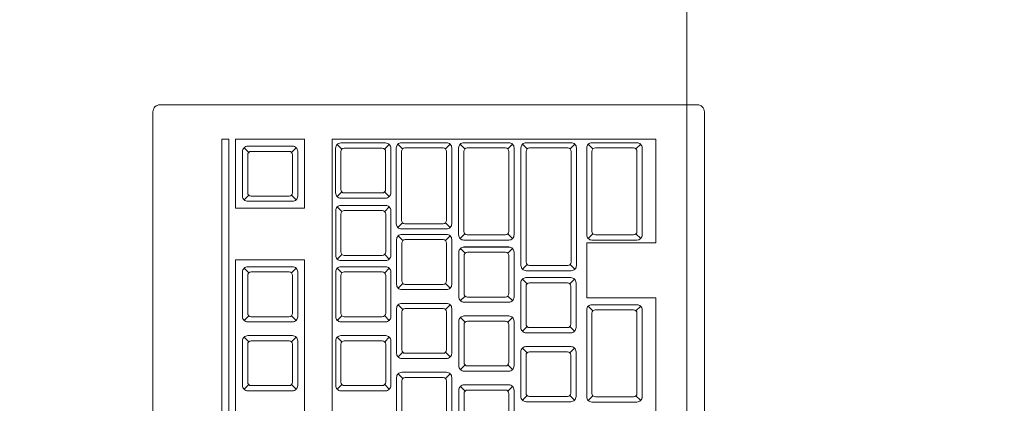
# Model space of a CAD drawing. Header units: millimetres. Extents: x 26866 to 1024070, y -428191 to 408885.
# Tile 142 of 248: x 193566 to 193852, y 389547 to 389659. Entities that reach past the tile are written whole.
import ezdxf

# ---------------------------------------------------------------- set-up
doc = ezdxf.new("R2010")
doc.units = ezdxf.units.MM
doc.header["$LTSCALE"] = 2
for name, color, linetype, lineweight in [('0_OPIS', 7, 'Continuous', 13), ('3DPLAN_A_TABELKA POMIESZCZEŃ', 7, 'Continuous', 0), ('Opisy', 7, 'Continuous', 13)]:
    doc.layers.add(name, color=color, linetype=linetype, lineweight=lineweight)
doc.layers.add('3DPLAN_A_KRESKOWANIE 1', color=253, linetype='Continuous')
doc.layers.add('3DPLAN_A_OPIS', color=8, linetype='Continuous')
doc.layers.add('FURNITURE ZD 1 500', color=7, linetype='Continuous', lineweight=13, true_color=0x9fa8a5)
doc.styles.add('ARIAL', font='arial.ttf')

# ---------------------------------------------------------------- blocks, each defined once
blk = doc.blocks.new('kondygnacja -1')
at = {"layer": '3DPLAN_A_KRESKOWANIE 1'}
h = blk.add_hatch(dxfattribs=at)
h.set_pattern_fill('ANSI31', color=256, scale=7.5, style=0)
h.set_pattern_definition([(45, (23044.838, -26883.88), (-16.83798, 16.83798), [])])
h.paths.add_polyline_path([(31677.485, -24430.84), (30214.868, -24430.84), (30214.868, -24470.84), (30429.606, -24470.84), (30429.606, -24477.84), (30447.606, -24477.84), (30447.606, -24818.84), (30476.606, -24818.84), (30476.606, -24470.84), (31012.606, -24470.84), (31012.606, -24478.84), (31079.606, -24478.84), (31079.606, -24470.84), (31638.606, -24470.84), (31638.606, -25036.84), (31079.606, -25036.84), (31079.606, -25028.84), (31012.606, -25028.84), (31012.606, -25036.84), (30611.38, -25036.84), (30611.38, -25072.84), (31023.606, -25072.84), (31034.606, -25082.84), (31034.606, -25330.84), (31023.606, -25340.84), (30831.396, -25340.84, -0.038531), (30832.58, -25356.183), (30832.58, -25371.84), (31079.606, -25371.84), (31079.606, -25072.84), (31638.606, -25072.84), (31638.606, -25943.84), (30832.58, -25943.84), (30832.58, -26009.84), (31677.485, -26009.84)])
h.paths.add_polyline_path([(30682.606, -26009.84), (30832.58, -26009.84), (30832.58, -25943.84), (30760.606, -25943.84), (30760.606, -25454.668), (30735.606, -25464.584), (30735.606, -25943.84), (30682.606, -25943.84)])
h.paths.add_polyline_path([(30679.606, -25371.84), (30735.606, -25371.84), (30735.606, -25464.584), (30760.606, -25454.668), (30760.606, -25371.84), (30832.58, -25371.84), (30832.58, -25356.183, 0.038531), (30831.396, -25340.84), (30679.606, -25340.84)])
h.paths.add_polyline_path([(30355.83, -25371.84), (30425.606, -25371.84), (30425.606, -25379.84), (30463.606, -25379.84), (30463.606, -25424.739), (30471.606, -25424.739), (30471.606, -25395.84), (30533.606, -25395.84), (30533.606, -25371.84), (30576.606, -25371.84), (30576.606, -25341.84), (30472.606, -25341.84), (30472.606, -25326.84), (30427.606, -25326.84), (30427.606, -25341.84), (30355.83, -25341.84)])
h.paths.add_polyline_path([(30456.606, -25936.84), (30425.606, -25936.84), (30425.606, -25945.84), (30380.606, -25945.84), (30380.606, -26009.84), (30512.606, -26009.84), (30512.606, -25943.84), (30466.606, -25943.84), (30466.606, -25712.84), (30456.606, -25712.84)])
h.paths.add_polyline_path([(28888.606, -25941.84), (28888.606, -26009.84), (29013.606, -26009.84), (29013.606, -25941.84)])
h.paths.add_polyline_path([(28591.166, -26009.84), (28591.166, -25944.84), (28547.606, -25944.84), (28547.606, -26009.84)])
h.paths.add_polyline_path([(28624.606, -25870.534), (28654.797, -25870.534), (28654.797, -25924.534), (28624.606, -25924.534), (28624.606, -25944.84), (28591.166, -25944.84), (28591.166, -26009.84), (28713.606, -26009.84), (28713.606, -25941.84), (28672.606, -25941.84), (28672.606, -25932.84), (28657.606, -25932.84), (28657.606, -25716.84), (28624.606, -25716.84)])
h.paths.add_polyline_path([(28372.606, -25944.84), (28328.606, -25944.84), (28328.606, -25907.84), (28282.606, -25907.84), (28282.606, -25944.84), (28248.606, -25944.84), (28248.606, -26009.84), (28372.606, -26009.84)])
h.paths.add_polyline_path([(28092.606, -25563.84), (28054.606, -25563.84), (28054.606, -25383.84), (28067.602, -25383.84), (28067.606, -25375.84), (28340.606, -25375.84), (28340.606, -25341.84), (28070.606, -25341.84), (28070.606, -25332.84), (28030.606, -25332.84), (28030.606, -25395.598), (28048.707, -25395.598), (28048.707, -25449.598), (28030.606, -25449.598), (28030.606, -26009.84), (28073.606, -26009.84), (28073.606, -25944.84), (28054.606, -25944.84), (28054.606, -25668.84), (28092.606, -25668.84)])
h.paths.add_polyline_path([(27949.606, -25495.746), (27949.606, -25507.746), (27983.295, -25507.746), (27983.295, -25521.746), (27949.606, -25521.746), (27949.606, -25531.84), (27999.606, -25531.84), (27999.606, -25934.84), (27982.606, -25934.84), (27982.606, -25942.84), (27947.606, -25942.84), (27947.606, -26009.84), (28026.624, -26009.84), (28026.624, -25449.598), (27999.606, -25449.598), (27999.606, -25463.84), (27949.606, -25463.84), (27949.606, -25481.746), (27983.295, -25481.746), (27983.295, -25495.746)])
h.paths.add_polyline_path([(27982.606, -25361.84), (27952.606, -25361.84), (27952.606, -25332.84), (28026.624, -25332.84), (28026.624, -25395.598), (27999.606, -25395.598), (27999.606, -25377.84), (27982.606, -25377.84)])
h.paths.add_polyline_path([(26818.606, -25892.84), (26781.485, -25892.84), (26781.485, -26009.84), (26894.541, -26009.84), (26894.541, -25942.84), (26830.606, -25942.84), (26830.606, -25930.84), (26818.606, -25930.84)])
h.paths.add_polyline_path([(26894.541, -26009.84), (27115.936, -26009.84), (27115.936, -25942.84), (26894.541, -25942.84)])
h.paths.add_polyline_path([(27115.936, -25942.84), (27115.936, -26009.84), (27466.606, -26009.84), (27466.606, -25942.84), (27427.606, -25942.84), (27427.606, -25933.84), (27384.606, -25933.84), (27384.606, -25942.84)])
h.paths.add_polyline_path([(27641.606, -25942.84), (27641.606, -26009.84), (27802.606, -26009.84), (27802.606, -25942.84)])
h.paths.add_polyline_path([(30621.105, -25040.467), (30688.374, -25040.467), (30688.374, -25072.867), (30621.105, -25072.867)], flags=24)
at = {"layer": 'FURNITURE ZD 1 500', "lineweight": 0}
for p, q in [((28363.285, -25837.969), (28363.15, -25837.834)), ((28364.526, -25837.969), (28364.662, -25837.834)), ((28365.706, -25837.59), (28375.094, -25837.59)), ((28365.706, -25866.49), (28365.706, -25837.59)), ((28365.987, -25837.876), (28365.851, -25837.741)), ((28367.228, -25837.876), (28367.363, -25837.741)), ((28367.746, -25837.869), (28367.611, -25837.734)), ((28368.996, -25837.869), (28369.132, -25837.734)), ((28369.555, -25837.869), (28369.42, -25837.734)), ((28370.805, -25837.869), (28370.941, -25837.734)), ((28371.364, -25837.869), (28371.228, -25837.734)), ((28372.614, -25837.869), (28372.75, -25837.734)), ((28373.273, -25837.869), (28373.137, -25837.734)), ((28374.523, -25837.869), (28374.659, -25837.734)), ((28375.094, -25837.59), (28375.094, -25840.59)), ((28363.285, -25839.21), (28363.15, -25839.346)), ((28364.526, -25839.21), (28364.662, -25839.346)), ((28365.987, -25839.117), (28365.851, -25839.253)), ((28367.228, -25839.117), (28367.363, -25839.253)), ((28365.988, -25839.69), (28365.853, -25839.554)), ((28367.23, -25839.69), (28367.365, -25839.554)), ((28367.746, -25840.01), (28367.611, -25840.146)), ((28368.996, -25840.01), (28369.132, -25840.146)), ((28367.755, -25840.53), (28367.62, -25840.395)), ((28368.996, -25840.53), (28369.132, -25840.395)), ((28369.555, -25840.336), (28369.42, -25840.471)), ((28370.805, -25840.336), (28370.941, -25840.471)), ((28373.273, -25840.336), (28373.137, -25840.471)), ((28374.523, -25840.336), (28374.659, -25840.471)), ((28369.526, -25840.715), (28370.835, -25840.715)), ((28373.094, -25840.59), (28375.094, -25840.59)), ((28373.094, -25840.59), (28373.094, -25842.19)), ((28365.988, -25840.931), (28365.853, -25841.066)), ((28367.23, -25840.931), (28367.365, -25841.066)), ((28369.562, -25840.897), (28369.427, -25840.761)), ((28370.804, -25840.897), (28370.939, -25840.761)), ((28371.364, -25841.225), (28371.228, -25841.361)), ((28372.614, -25841.225), (28372.75, -25841.361)), ((28363.285, -25841.467), (28363.15, -25841.332)), ((28364.526, -25841.467), (28364.662, -25841.332)), ((28365.988, -25841.467), (28365.853, -25841.332)), ((28367.23, -25841.467), (28367.365, -25841.332)), ((28367.755, -25841.771), (28367.62, -25841.907)), ((28368.996, -25841.771), (28369.132, -25841.907)), ((28371.362, -25841.784), (28371.227, -25841.649)), ((28371.326, -25841.602), (28372.634, -25841.602)), ((28372.603, -25841.784), (28372.739, -25841.649)), ((28369.562, -25842.138), (28369.427, -25842.273)), ((28370.804, -25842.138), (28370.939, -25842.273)), ((28367.755, -25842.53), (28367.62, -25842.395)), ((28368.996, -25842.53), (28369.132, -25842.395)), ((28373.094, -25842.19), (28375.094, -25842.19)), ((28375.094, -25842.19), (28375.094, -25861.49)), ((28363.285, -25842.709), (28363.15, -25842.844)), ((28364.526, -25842.709), (28364.662, -25842.844)), ((28365.988, -25842.709), (28365.853, -25842.844)), ((28367.23, -25842.709), (28367.365, -25842.844)), ((28369.526, -25842.715), (28370.835, -25842.715)), ((28373.273, -25842.569), (28373.137, -25842.434)), ((28374.523, -25842.569), (28374.659, -25842.434)), ((28369.562, -25842.897), (28369.427, -25842.761)), ((28370.804, -25842.897), (28370.939, -25842.761)), ((28371.362, -25843.025), (28371.227, -25843.161)), ((28372.603, -25843.025), (28372.739, -25843.161)), ((28363.285, -25843.467), (28363.15, -25843.332)), ((28364.526, -25843.467), (28364.662, -25843.332)), ((28365.988, -25843.467), (28365.853, -25843.332)), ((28367.23, -25843.467), (28367.365, -25843.332)), ((28367.755, -25843.771), (28367.62, -25843.907)), ((28368.996, -25843.771), (28369.132, -25843.907)), ((28371.362, -25843.784), (28371.227, -25843.649)), ((28371.326, -25843.602), (28372.634, -25843.602)), ((28372.603, -25843.784), (28372.739, -25843.649)), ((28369.562, -25844.138), (28369.427, -25844.273)), ((28370.804, -25844.138), (28370.939, -25844.273)), ((28367.755, -25844.53), (28367.62, -25844.395)), ((28368.996, -25844.53), (28369.132, -25844.395)), ((28363.285, -25844.709), (28363.15, -25844.844)), ((28364.526, -25844.709), (28364.662, -25844.844)), ((28365.988, -25844.709), (28365.853, -25844.844)), ((28367.23, -25844.709), (28367.365, -25844.844)), ((28369.526, -25844.715), (28370.835, -25844.715)), ((28369.562, -25844.897), (28369.427, -25844.761)), ((28370.804, -25844.897), (28370.939, -25844.761)), ((28371.362, -25845.025), (28371.227, -25845.161)), ((28372.603, -25845.025), (28372.739, -25845.161)), ((28373.273, -25845.036), (28373.137, -25845.171)), ((28374.523, -25845.036), (28374.659, -25845.171))]:
    blk.add_line(p, q, dxfattribs=at)
for points in [[(28360.706, -25836.59), (28376.306, -25836.59, -0.414214), (28376.506, -25836.79), (28376.506, -25882.39, -0.414214), (28376.306, -25882.59), (28360.706, -25882.59, -0.414214), (28360.506, -25882.39), (28360.506, -25836.79, -0.414214)], [(28363.256, -25839.39, -0.414214), (28363.106, -25839.24), (28363.106, -25837.94, -0.414214), (28363.256, -25837.79), (28364.556, -25837.79, -0.414214), (28364.706, -25837.94), (28364.706, -25839.24, -0.414214), (28364.556, -25839.39)], [(28365.957, -25839.297, -0.414214), (28365.807, -25839.147), (28365.807, -25837.847, -0.414214), (28365.957, -25837.697), (28367.257, -25837.697, -0.414214), (28367.407, -25837.847), (28367.407, -25839.147, -0.414214), (28367.257, -25839.297)], [(28365.957, -25839.047), (28365.957, -25837.947, -0.414214), (28366.057, -25837.847), (28367.157, -25837.847, -0.414214), (28367.257, -25837.947), (28367.257, -25839.047, -0.414214), (28367.157, -25839.147), (28366.057, -25839.147, -0.414214)], [(28367.567, -25837.84), (28367.567, -25840.04, 0.414214), (28367.717, -25840.19), (28369.026, -25840.19, 0.414214), (28369.176, -25840.04), (28369.176, -25837.84, 0.414214), (28369.026, -25837.69), (28367.717, -25837.69, 0.414214)], [(28367.817, -25840.04), (28368.926, -25840.04, 0.414214), (28369.026, -25839.94), (28369.026, -25837.94, 0.414214), (28368.926, -25837.84), (28367.817, -25837.84, 0.414214), (28367.717, -25837.94), (28367.717, -25839.94, 0.414214)], [(28370.835, -25837.69), (28369.526, -25837.69, 0.414214), (28369.376, -25837.84), (28369.376, -25840.365, 0.414214), (28369.526, -25840.515), (28370.835, -25840.515, 0.414214), (28370.985, -25840.365), (28370.985, -25837.84, 0.414214)], [(28369.526, -25840.265), (28369.526, -25837.94, -0.414214), (28369.626, -25837.84), (28370.735, -25837.84, -0.414214), (28370.835, -25837.94), (28370.835, -25840.265, -0.414214), (28370.735, -25840.365), (28369.626, -25840.365, -0.414214)], [(28372.644, -25837.69), (28371.335, -25837.69, 0.414214), (28371.185, -25837.84), (28371.185, -25841.254, 0.414214), (28371.335, -25841.404), (28372.644, -25841.404, 0.414214), (28372.794, -25841.254), (28372.794, -25837.84, 0.414214)], [(28371.435, -25841.254), (28372.544, -25841.254, 0.414214), (28372.644, -25841.154), (28372.644, -25837.94, 0.414214), (28372.544, -25837.84), (28371.435, -25837.84, 0.414214), (28371.335, -25837.94), (28371.335, -25841.154, 0.414214)], [(28373.094, -25837.84), (28373.094, -25840.365, 0.414214), (28373.244, -25840.515), (28374.552, -25840.515, 0.414214), (28374.702, -25840.365), (28374.702, -25837.84, 0.414214), (28374.552, -25837.69), (28373.244, -25837.69, 0.414214)], [(28373.344, -25840.365), (28374.452, -25840.365, 0.414214), (28374.552, -25840.265), (28374.552, -25837.94, 0.414214), (28374.452, -25837.84), (28373.344, -25837.84, 0.414214), (28373.244, -25837.94), (28373.244, -25840.265, 0.414214)], [(28363.256, -25839.14), (28363.256, -25838.04, -0.414214), (28363.356, -25837.94), (28364.456, -25837.94, -0.414214), (28364.556, -25838.04), (28364.556, -25839.14, -0.414214), (28364.456, -25839.24), (28363.356, -25839.24, -0.414214)], [(28365.959, -25841.11, -0.414214), (28365.809, -25840.96), (28365.809, -25839.66, -0.414214), (28365.959, -25839.51), (28367.259, -25839.51, -0.414214), (28367.409, -25839.66), (28367.409, -25840.96, -0.414214), (28367.259, -25841.11)], [(28365.959, -25840.86), (28365.959, -25839.76, -0.414214), (28366.059, -25839.66), (28367.159, -25839.66, -0.414214), (28367.259, -25839.76), (28367.259, -25840.86, -0.414214), (28367.159, -25840.96), (28366.059, -25840.96, -0.414214)], [(28367.726, -25841.951, -0.414214), (28367.576, -25841.801), (28367.576, -25840.501, -0.414214), (28367.726, -25840.351), (28369.026, -25840.351, -0.414214), (28369.176, -25840.501), (28369.176, -25841.801, -0.414214), (28369.026, -25841.951)], [(28367.726, -25841.701), (28367.726, -25840.601, -0.414214), (28367.826, -25840.501), (28368.926, -25840.501, -0.414214), (28369.026, -25840.601), (28369.026, -25841.701, -0.414214), (28368.926, -25841.801), (28367.826, -25841.801, -0.414214)], [(28369.533, -25842.317, -0.414214), (28369.383, -25842.167), (28369.383, -25840.867, -0.414214), (28369.533, -25840.717), (28370.833, -25840.717, -0.414214), (28370.983, -25840.867), (28370.983, -25842.167, -0.414214), (28370.833, -25842.317)], [(28369.533, -25842.067), (28369.533, -25840.967, -0.414214), (28369.633, -25840.867), (28370.733, -25840.867, -0.414214), (28370.833, -25840.967), (28370.833, -25842.067, -0.414214), (28370.733, -25842.167), (28369.633, -25842.167, -0.414214)], [(28363.256, -25842.888, -0.414214), (28363.106, -25842.738), (28363.106, -25841.438, -0.414214), (28363.256, -25841.288), (28364.556, -25841.288, -0.414214), (28364.706, -25841.438), (28364.706, -25842.738, -0.414214), (28364.556, -25842.888)], [(28363.256, -25842.638), (28363.256, -25841.538, -0.414214), (28363.356, -25841.438), (28364.456, -25841.438, -0.414214), (28364.556, -25841.538), (28364.556, -25842.638, -0.414214), (28364.456, -25842.738), (28363.356, -25842.738, -0.414214)], [(28365.959, -25842.888, -0.414214), (28365.809, -25842.738), (28365.809, -25841.438, -0.414214), (28365.959, -25841.288), (28367.259, -25841.288, -0.414214), (28367.409, -25841.438), (28367.409, -25842.738, -0.414214), (28367.259, -25842.888)], [(28365.959, -25842.638), (28365.959, -25841.538, -0.414214), (28366.059, -25841.438), (28367.159, -25841.438, -0.414214), (28367.259, -25841.538), (28367.259, -25842.638, -0.414214), (28367.159, -25842.738), (28366.059, -25842.738, -0.414214)], [(28371.333, -25843.205, -0.414214), (28371.183, -25843.055), (28371.183, -25841.755, -0.414214), (28371.333, -25841.605), (28372.633, -25841.605, -0.414214), (28372.783, -25841.755), (28372.783, -25843.055, -0.414214), (28372.633, -25843.205)], [(28371.333, -25842.955), (28371.333, -25841.855, -0.414214), (28371.433, -25841.755), (28372.533, -25841.755, -0.414214), (28372.633, -25841.855), (28372.633, -25842.955, -0.414214), (28372.533, -25843.055), (28371.433, -25843.055, -0.414214)], [(28367.726, -25843.951, -0.414214), (28367.576, -25843.801), (28367.576, -25842.501, -0.414214), (28367.726, -25842.351), (28369.026, -25842.351, -0.414214), (28369.176, -25842.501), (28369.176, -25843.801, -0.414214), (28369.026, -25843.951)], [(28374.552, -25845.215, 0.414214), (28374.702, -25845.065), (28374.702, -25842.54, 0.414214), (28374.552, -25842.39), (28373.244, -25842.39, 0.414214), (28373.094, -25842.54), (28373.094, -25845.065, 0.414214), (28373.244, -25845.215)], [(28367.726, -25843.701), (28367.726, -25842.601, -0.414214), (28367.826, -25842.501), (28368.926, -25842.501, -0.414214), (28369.026, -25842.601), (28369.026, -25843.701, -0.414214), (28368.926, -25843.801), (28367.826, -25843.801, -0.414214)], [(28373.244, -25844.965), (28373.244, -25842.64, -0.414214), (28373.344, -25842.54), (28374.452, -25842.54, -0.414214), (28374.552, -25842.64), (28374.552, -25844.965, -0.414214), (28374.452, -25845.065), (28373.344, -25845.065, -0.414214)], [(28369.533, -25844.317, -0.414214), (28369.383, -25844.167), (28369.383, -25842.867, -0.414214), (28369.533, -25842.717), (28370.833, -25842.717, -0.414214), (28370.983, -25842.867), (28370.983, -25844.167, -0.414214), (28370.833, -25844.317)], [(28369.533, -25844.067), (28369.533, -25842.967, -0.414214), (28369.633, -25842.867), (28370.733, -25842.867, -0.414214), (28370.833, -25842.967), (28370.833, -25844.067, -0.414214), (28370.733, -25844.167), (28369.633, -25844.167, -0.414214)], [(28363.256, -25844.888, -0.414214), (28363.106, -25844.738), (28363.106, -25843.438, -0.414214), (28363.256, -25843.288), (28364.556, -25843.288, -0.414214), (28364.706, -25843.438), (28364.706, -25844.738, -0.414214), (28364.556, -25844.888)], [(28363.256, -25844.638), (28363.256, -25843.538, -0.414214), (28363.356, -25843.438), (28364.456, -25843.438, -0.414214), (28364.556, -25843.538), (28364.556, -25844.638, -0.414214), (28364.456, -25844.738), (28363.356, -25844.738, -0.414214)], [(28365.959, -25844.888, -0.414214), (28365.809, -25844.738), (28365.809, -25843.438, -0.414214), (28365.959, -25843.288), (28367.259, -25843.288, -0.414214), (28367.409, -25843.438), (28367.409, -25844.738, -0.414214), (28367.259, -25844.888)], [(28365.959, -25844.638), (28365.959, -25843.538, -0.414214), (28366.059, -25843.438), (28367.159, -25843.438, -0.414214), (28367.259, -25843.538), (28367.259, -25844.638, -0.414214), (28367.159, -25844.738), (28366.059, -25844.738, -0.414214)], [(28371.333, -25845.205, -0.414214), (28371.183, -25845.055), (28371.183, -25843.755, -0.414214), (28371.333, -25843.605), (28372.633, -25843.605, -0.414214), (28372.783, -25843.755), (28372.783, -25845.055, -0.414214), (28372.633, -25845.205)], [(28371.333, -25844.955), (28371.333, -25843.855, -0.414214), (28371.433, -25843.755), (28372.533, -25843.755, -0.414214), (28372.633, -25843.855), (28372.633, -25844.955, -0.414214), (28372.533, -25845.055), (28371.433, -25845.055, -0.414214)], [(28367.726, -25845.951, -0.414214), (28367.576, -25845.801), (28367.576, -25844.501, -0.414214), (28367.726, -25844.351), (28369.026, -25844.351, -0.414214), (28369.176, -25844.501), (28369.176, -25845.801, -0.414214), (28369.026, -25845.951)], [(28367.726, -25845.701), (28367.726, -25844.601, -0.414214), (28367.826, -25844.501), (28368.926, -25844.501, -0.414214), (28369.026, -25844.601), (28369.026, -25845.701, -0.414214), (28368.926, -25845.801), (28367.826, -25845.801, -0.414214)], [(28369.533, -25846.317, -0.414214), (28369.383, -25846.167), (28369.383, -25844.867, -0.414214), (28369.533, -25844.717), (28370.833, -25844.717, -0.414214), (28370.983, -25844.867), (28370.983, -25846.167, -0.414214), (28370.833, -25846.317)], [(28369.533, -25846.067), (28369.533, -25844.967, -0.414214), (28369.633, -25844.867), (28370.733, -25844.867, -0.414214), (28370.833, -25844.967), (28370.833, -25846.067, -0.414214), (28370.733, -25846.167), (28369.633, -25846.167, -0.414214)]]:
    blk.add_lwpolyline(points, format="xyb", close=True, dxfattribs=at)
for points in [[(28362.706, -25837.59), (28362.706, -25873.19), (28362.506, -25873.19), (28362.506, -25837.59)], [(28362.906, -25837.59), (28362.906, -25839.59), (28364.906, -25839.59), (28364.906, -25837.59)], [(28362.906, -25849.09), (28362.906, -25841.09), (28364.906, -25841.09), (28364.906, -25849.09)]]:
    blk.add_lwpolyline(points, close=True, dxfattribs=at)
at = {"layer": 'Opisy', "ltscale": 0.5}
blk.add_line((28376, -25807.717), (28376, -26168.281), dxfattribs=at)
at = {"layer": '3DPLAN_A_OPIS', "color": 1, "lineweight": 30, "style": 'ARIAL'}
for tag, p in [('PRZESUNIĘCIE_WEJŚCIA', (27655.165, -24535.333)), ('WYŁĄCZONE', (27007.179, -24723.982)), ('Z_OPRACOWANIA', (26996.84, -24746.417)), ('WYŁĄCZONE', (30803.053, -24760.867)), ('Z_OPRACOWANIA', (30792.713, -24783.301)), ('WYŁĄCZONE', (28894.898, -24826.593)), ('Z_OPRACOWANIA', (28884.559, -24849.027)), ('POWIĘKSZENIE_WEJŚCIA', (28313.679, -25144.412)), ('POWIĘKSZENIE_WEJŚCIA', (29600.622, -25191.363)), ('POWIĘKSZENIE_WEJŚCIA', (28011.449, -25235.417)), ('WYŁĄCZONE', (29754.423, -25678.169)), ('Z_OPRACOWANIA', (29744.084, -25700.603)), ('WYJŚCIE_EWAKUACYJNE', (27763.791, -26106.068))]:
    blk.add_attdef(tag, p, '', height=12, dxfattribs=at)
at = {"layer": '3DPLAN_A_OPIS', "color": 0, "lineweight": 30, "style": 'ARIAL'}
for tag, p in [('UGUL_1', (29350.296, -24586.012)), ('UGUL_2', (29622.921, -24586.012)), ('UGUL_3', (29833.15, -24586.012))]:
    blk.add_attdef(tag, p, '', height=12, dxfattribs=at)
at = {"layer": '3DPLAN_A_TABELKA POMIESZCZEŃ', "ltscale": 0.5, "style": 'ARIAL'}
for tag, p in [('KURTYNA', (27861.913, -26064.849)), ('POWIETRZNA', (27861.913, -26084.562))]:
    blk.add_attdef(tag, p, '', height=12, dxfattribs=at)

msp = doc.modelspace()

# ---------------------------------------------------------------- block references
at = {"layer": '0_OPIS', "xscale": 10, "yscale": 10, "zscale": 10}
msp.add_blockref('kondygnacja -1', (-90000, 648000), dxfattribs=at)

doc.saveas('drawing.dxf')
